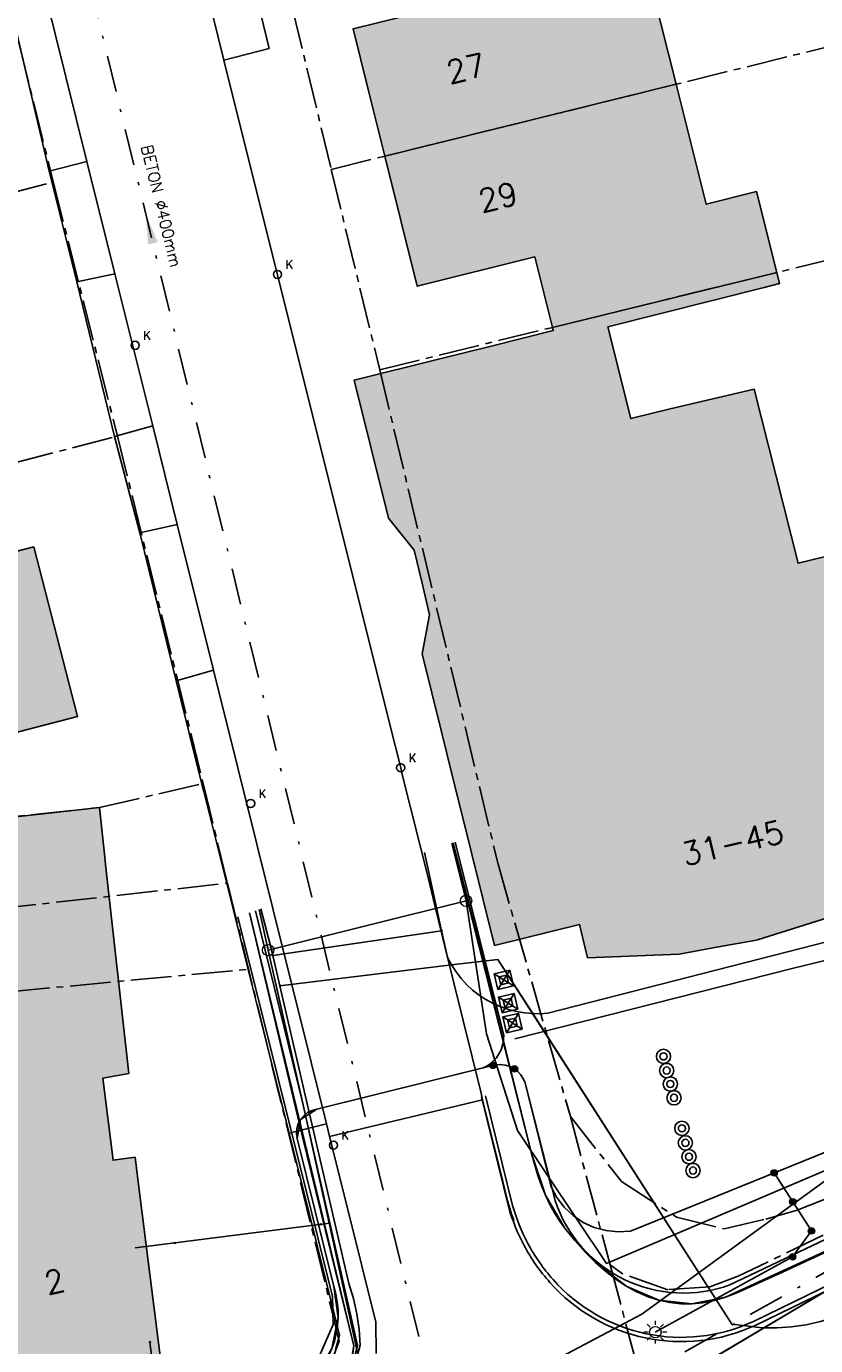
# Model space of a CAD drawing. Header units: metres. Extents: x 202952 to 203755, y 348959 to 349702.
# Tile 5 of 91: x 203058 to 203085, y 349308 to 349354. Entities that reach past the tile are written whole.
import ezdxf
from ezdxf.enums import TextEntityAlignment as Align

# ---------------------------------------------------------------- set-up
doc = ezdxf.new("R2010")
doc.units = ezdxf.units.M
doc.linetypes.add('1-200 CENTER', pattern=[4.28625, 2.8575, -0.47625, 0.47625, -0.47625])
doc.linetypes.add('1-200 DASHDOT', pattern=[2.54, 1.27, -0.635, 0, -0.635])
for name, color, linetype in [('PH-BEST-BEBOUWING', 1, 'Continuous'), ('PH-BEST-BEBOUWING-ARCERING', 254, 'Continuous'), ('PH-BEST-HUISNUMMER', 7, 'Continuous'), ('PH-BEST-KADASTRALE-GRENS', 240, '1-200 CENTER'), ('PH-BEST-KL-DATA_KPN', 12, '1-200 TELEFONIE-KPN'), ('PH-BEST-KL-DATA_ZIGGO BV', 12, '1-200 ZIGGO'), ('PH-BEST-KL-ET_MIDDENSPANNING_ENEXIS', 12, '1-200 MIDDENSPANNING'), ('PH-BEST-KL-GAS_HOGEDRUK_ENEXIS', 12, '1-200 GASLEIDING HOGE DRUK'), ('PH-BEST-KL-GAS_LAGEDRUK_ENEXIS', 12, '1-200 GASLEIDING LAGE DRUK'), ('PH-BEST-KL-LAAGSPANNING-ENEXIS', 12, '1-200 LAAGSPANNING'), ('PH-BEST-KL-WATER-WML', 12, '1-200 WML'), ('PH-BEST-KOLK', 8, 'Continuous'), ('PH-BEST-PAAL', 6, 'Continuous'), ('PH-BEST-RIO-HANDHAVEN-GEMENGD', 44, '1-200 DASHDOT'), ('PH-BEST-RIO-TEKST', 8, 'Continuous'), ('PH-BEST-WEGDEEL', 254, 'Continuous'), ('PH-INM-KANTVERHARDING', 253, 'Continuous')]:
    doc.layers.add(name, color=color, linetype=linetype)
doc.styles.add('NLCS-ISO', font='txt')
doc.styles.add('ROMANS', font='romans.shx')
doc.linetypes.add('1-200 GASLEIDING HOGE DRUK', pattern='A,1.5,-0.6,["GAS HD",ROMANS,S=0.24,R=0,X=-0.5,Y=-0.12],-1.1', length=3.2)
doc.linetypes.add('1-200 GASLEIDING LAGE DRUK', pattern='A,1.5,-0.6,["GAS LD",ROMANS,S=0.24,R=0,X=-0.5,Y=-0.12],-1', length=3.1)
doc.linetypes.add('1-200 LAAGSPANNING', pattern='A,1.5,-0.6,["LS",ROMANS,S=0.24,R=0,X=-0.45,Y=-0.12],-0.05', length=2.15)
doc.linetypes.add('1-200 MIDDENSPANNING', pattern='A,1.5,-0.6,["MS",ROMANS,S=0.24,R=0,X=-0.5,Y=-0.12],-0.05', length=2.15)
doc.linetypes.add('1-200 TELEFONIE-KPN', pattern='A,1.5,-0.6,["KPN",ROMANS,S=0.24,R=0,X=-0.5,Y=-0.12],-0.3', length=2.4)
doc.linetypes.add('1-200 WML', pattern='A,1.5,-0.6,["WML",ROMANS,S=0.24,R=0,X=-0.5,Y=-0.12],-0.3', length=2.4)
doc.linetypes.add('1-200 ZIGGO', pattern='A,1.5,-0.6,["ZIGGO",ROMANS,S=0.24,R=0,X=-0.5,Y=-0.12],-0.65', length=2.75)

# ---------------------------------------------------------------- blocks, each defined once
blk = doc.blocks.new('SKL-WTB_HULP_OVERIG-SO')
at = {"color": 0, "linetype": 'ByBlock', "lineweight": 18}
for points in [[(-0.14, 0.14), (0.14, -0.14)], [(0.14, 0.14), (-0.14, -0.14)]]:
    blk.add_lwpolyline(points, dxfattribs=at)
at = {"color": 0, "linetype": 'ByBlock', "lineweight": 18, "style": 'NLCS-ISO', "flags": 1}
for tag, p in [('TYPE', (1.5, 0)), ('OMSCHRIJVING', (1.5, -3)), ('LABEL', (1.5, -1.5))]:
    blk.add_attdef(tag, p, '', height=1, dxfattribs=at)
blk = doc.blocks.new('SKL-WTB_HULP_MOF-SO')
at = {"linetype": 'ByBlock', "lineweight": 18}
h = blk.add_hatch(color=0, dxfattribs=at)
h.dxf.hatch_style = 1
h.paths.add_polyline_path([(-0.5625, 0, 1), (0.5625, 0, 1)])
at = {"color": 0, "linetype": 'ByBlock', "lineweight": 18}
blk.add_circle((0, 0), 0.5625, dxfattribs=at)
at = {"color": 0, "linetype": 'ByBlock', "lineweight": 18, "style": 'NLCS-ISO', "flags": 1}
for tag, p in [('TYPE', (1.5, 0)), ('OMSCHRIJVING', (1.5, -3)), ('LABEL', (1.5, -1.5))]:
    blk.add_attdef(tag, p, '', height=1, dxfattribs=at)
blk = doc.blocks.new('SKL-ET_OV_LICHTMAST-SO')
at = {"color": 0, "linetype": 'ByBlock', "lineweight": 18}
for points in [[(-1.25, 0), (-2, 0)], [(-1.41, 1.41), (-0.88, 0.88)], [(0, 2), (0, 1.25)], [(0.88, 0.88), (1.41, 1.41)], [(2, 0), (1.25, 0)], [(-1.41, -1.41), (-0.88, -0.88)], [(0, -1.25), (0, -2)], [(0.88, -0.88), (1.41, -1.41)]]:
    blk.add_lwpolyline(points, dxfattribs=at)
blk.add_circle((0, 0), 1, dxfattribs=at)
blk = doc.blocks.new('SKL-WTB_HULP_T STUK-SO')
at = {"color": 0, "linetype": 'ByBlock', "lineweight": 18}
blk.add_circle((0, 0), 1, dxfattribs=at)
at = {"color": 0, "linetype": 'ByBlock', "lineweight": -2, "style": 'NLCS-ISO'}
blk.add_text('T', height=1, dxfattribs=at).set_placement((0, 0), align=Align.MIDDLE_CENTER)
at = {"color": 0, "linetype": 'ByBlock', "lineweight": 18, "style": 'NLCS-ISO', "flags": 1}
for tag, p in [('TYPE', (1.5, 0)), ('OMSCHRIJVING', (1.5, -3)), ('LABEL', (1.5, -1.5))]:
    blk.add_attdef(tag, p, '', height=1, dxfattribs=at)
blk = doc.blocks.new('*U35')
blk.add_circle((0, 0), 0.142)
at = {"ltscale": 0.05, "style": 'ROMANS'}
blk.add_text('K', height=0.3, dxfattribs=at).set_placement((0.277, 0.195))
blk = doc.blocks.new('SIE-WEG_PAAL_BETON')
for radius in [0.25, 0.125]:
    blk.add_circle((0, 0), radius)
blk = doc.blocks.new('SIE-WEG_PAAL_KUNSTSTOF')
for p, q in [((-0.188, 0.188), (0.188, -0.188)), ((0.188, 0.188), (-0.188, -0.188))]:
    blk.add_line(p, q)
at = {"flags": 128}
for points in [[(-0.188, -0.188), (0.188, -0.188), (0.188, 0.188), (-0.188, 0.188)], [(-0.094, 0.094), (0.094, 0.094), (0.094, -0.094), (-0.094, -0.094)]]:
    blk.add_lwpolyline(points, close=True, dxfattribs=at)
blk = doc.blocks.new('Materialisatie')
blk.add_solid([(-1.04, 0.173), (-1.04, -0.173), (0, 0)])
at = {"style": 'ROMANS'}
blk.add_attdef('MATERIALISATIE', (-2.631, 0.657), '', height=0.4, dxfattribs=at)

msp = doc.modelspace()

# ---------------------------------------------------------------- hatches: boundary and pattern name
at = {"layer": 'PH-BEST-BEBOUWING-ARCERING'}
for points in [[(203070.347, 349349.556), (203069.768, 349351.884), (203069.238, 349354.016), (203073.363, 349355.042), (203072.669, 349357.832), (203080.5, 349359.766), (203080.523, 349359.669), (203081.215, 349356.709), (203079.484, 349356.296), (203080.545, 349352.073)], [(203075.604, 349346.027), (203071.48, 349345.001), (203070.347, 349349.556), (203080.545, 349352.073), (203081.601, 349347.871), (203083.369, 349348.317), (203084.07, 349345.48), (203076.22, 349343.556)], [(203074.189, 349321.909), (203072.973, 349326.803), (203072.882, 349327.168), (203072.331, 349329.389), (203071.652, 349332.12), (203071.914, 349333.485), (203071.651, 349334.594), (203071.375, 349335.759), (203070.473, 349336.871), (203069.268, 349341.708), (203072.185, 349342.435), (203074.12, 349342.917), (203076.247, 349343.447), (203076.22, 349343.556), (203084.07, 349345.48), (203084.166, 349345.091), (203083.635, 349344.957), (203078.158, 349343.577), (203078.958, 349340.365), (203080.338, 349340.703), (203083.282, 349341.392), (203084.817, 349335.295), (203088.984, 349336.312), (203091.282, 349327.674), (203091.662, 349326.243), (203088.704, 349325.502), (203088.967, 349324.317), (203086.07, 349322.948), (203083.404, 349322.107), (203083.294, 349322.087), (203082.034, 349321.859), (203080.66, 349321.611), (203077.441, 349321.479), (203077.167, 349322.639)], [(203048.1, 349330.594), (203043.282, 349329.345), (203041.839, 349334.914), (203046.657, 349336.162), (203049.273, 349336.83), (203054.161, 349338.004), (203054.168, 349337.976), (203054.936, 349335.061), (203058.05, 349335.87), (203059.59, 349329.93), (203053.78, 349328.42), (203051.676, 349327.866), (203051.108, 349330.076), (203050.795, 349331.282)], [(203054.524, 349316.481), (203050.169, 349315.668), (203049.576, 349319.159), (203054.23, 349319.854), (203054.171, 349320.538), (203053.696, 349325.986), (203054.39, 349326.08), (203060.35, 349326.74), (203060.542, 349325.008), (203060.57, 349324.751), (203061.38, 349317.43), (203060.47, 349317.26), (203060.83, 349314.39), (203061.6, 349314.49), (203061.697, 349313.727), (203062.54, 349307.07), (203059.187, 349306.663), (203055.87, 349306.26), (203055.15, 349312.22), (203055.029, 349313.371), (203055.953, 349313.684), (203055.532, 349316.559)]]:
    msp.add_hatch(color=256, dxfattribs=at).paths.add_polyline_path(points)

# ---------------------------------------------------------------- linework, layer by layer
at = {"layer": 'PH-BEST-BEBOUWING'}
for points in [[(203070.347, 349349.556), (203069.768, 349351.884), (203069.238, 349354.016), (203073.363, 349355.042), (203072.669, 349357.832), (203080.5, 349359.766), (203080.523, 349359.669), (203081.215, 349356.709), (203079.484, 349356.296), (203080.545, 349352.073), (203070.347, 349349.556)], [(203075.604, 349346.027), (203071.48, 349345.001), (203070.347, 349349.556), (203080.545, 349352.073), (203081.601, 349347.871), (203083.369, 349348.317), (203084.07, 349345.48), (203076.22, 349343.556), (203075.604, 349346.027)], [(203048.1, 349330.594), (203043.282, 349329.345), (203041.839, 349334.914), (203046.657, 349336.162), (203049.273, 349336.83), (203054.161, 349338.004), (203054.168, 349337.976), (203054.936, 349335.061), (203058.05, 349335.87), (203059.59, 349329.93), (203053.78, 349328.42), (203051.676, 349327.866), (203051.108, 349330.076), (203050.795, 349331.282), (203048.1, 349330.594)], [(203054.524, 349316.481), (203050.169, 349315.668), (203049.576, 349319.159), (203054.23, 349319.854), (203054.171, 349320.538), (203053.696, 349325.986), (203054.39, 349326.08), (203060.35, 349326.74), (203060.542, 349325.008), (203060.57, 349324.751), (203061.38, 349317.43), (203060.47, 349317.26), (203060.83, 349314.39), (203061.6, 349314.49), (203061.697, 349313.727), (203062.54, 349307.07), (203059.187, 349306.663), (203055.87, 349306.26), (203055.15, 349312.22), (203055.029, 349313.371), (203055.953, 349313.684), (203055.532, 349316.559), (203054.524, 349316.481)]]:
    msp.add_lwpolyline(points, close=True, dxfattribs=at)
msp.add_lwpolyline([(203086.07, 349322.948), (203083.404, 349322.107), (203083.294, 349322.087), (203082.034, 349321.859), (203080.66, 349321.611), (203077.441, 349321.479), (203077.167, 349322.639), (203074.189, 349321.909), (203074.189, 349321.909), (203072.973, 349326.803), (203072.882, 349327.168), (203072.331, 349329.389), (203071.652, 349332.12), (203071.914, 349333.485), (203071.651, 349334.594), (203071.375, 349335.759), (203070.473, 349336.871), (203069.268, 349341.708), (203072.185, 349342.435), (203074.12, 349342.917), (203076.247, 349343.447), (203076.22, 349343.556), (203084.07, 349345.48), (203084.166, 349345.091), (203083.635, 349344.957), (203078.158, 349343.577), (203078.958, 349340.365), (203080.338, 349340.703), (203083.282, 349341.392), (203084.817, 349335.295), (203088.984, 349336.312)], dxfattribs=at)
at = {"layer": 'PH-BEST-KADASTRALE-GRENS', "ltscale": 0.5}
for p, q in [((203068.468, 349349.092), (203087.874, 349353.882)), ((203068.468, 349349.092), (203070.167, 349342.073)), ((203058.735, 349348.653), (203060.981, 349339.747)), ((203070.167, 349342.073), (203089.637, 349346.844)), ((203060.981, 349339.747), (203063.984, 349327.581)), ((203063.984, 349327.581), (203064.836, 349324.092)), ((203064.836, 349324.092), (203065.577, 349321.078)), ((203076.844, 349315.917), (203078.236, 349310.719)), ((203087.628, 349312.703), (203082.725, 349310.324)), ((203078.236, 349310.719), (203079.586, 349305.692)), ((203078.672, 349310.408), (203078.236, 349310.719)), ((203080.26, 349309.852), (203078.672, 349310.408)), ((203081.724, 349309.953), (203080.26, 349309.852)), ((203082.725, 349310.324), (203081.724, 349309.953))]:
    msp.add_line(p, q, dxfattribs=at)
for points in [[(203046.035, 349357.504), (203055.983, 349359.78), (203058.735, 349348.653)], [(203066.692, 349356.355), (203067.119, 349354.717), (203068.468, 349349.092)], [(203022.503, 349339.388), (203044.376, 349344.928), (203055.04, 349347.68), (203058.735, 349348.653)], [(203070.167, 349342.073), (203074.311, 349324.757), (203076.844, 349315.917)], [(203024.079, 349330.339), (203049.273, 349336.83), (203054.161, 349338.004), (203057.34, 349338.8), (203060.981, 349339.747)], [(203025.89, 349319.871), (203038.25, 349321.842), (203053.728, 349325.736), (203053.702, 349326.037), (203060.35, 349326.74), (203063.984, 349327.581)], [(203049.534, 349323.537), (203052.344, 349324.234), (203052.445, 349322.707), (203064.836, 349324.092)], [(203050.154, 349319.478), (203054.225, 349319.958), (203054.284, 349319.28), (203057.19, 349319.512), (203057.19, 349320.288), (203065.577, 349321.078)], [(203063.8, 349301.494), (203065.509, 349302.461), (203066.864, 349303.889), (203067.668, 349305.041), (203068.272, 349306.797), (203068.751, 349308.052), (203065.577, 349321.078)], [(203076.844, 349315.917), (203078.641, 349313.64), (203080.557, 349312.399), (203082.23, 349311.984), (203083.685, 349312.322), (203084.79, 349312.638), (203097.015, 349317.469)]]:
    msp.add_lwpolyline(points, dxfattribs=at)
at = {"layer": 'PH-BEST-KL-DATA_KPN'}
for points in [[(203121.991, 349331.824), (203119.234, 349328.034), (203109.935, 349322.87), (203086.102, 349308.886), (203085.608, 349308.737), (203085.104, 349308.626), (203084.593, 349308.553), (203084.078, 349308.519), (203083.562, 349308.523), (203082.498, 349308.643), (203075.526, 349319.522)], [(203121.99, 349331.824), (203096.666, 349324.813), (203076.059, 349319.54), (203075.793, 349319.521), (203075.527, 349319.522)], [(203072.337, 349322.422), (203071.741, 349325.161)], [(203066.424, 349321.564), (203066.41, 349321.626), (203066.007, 349323.19)], [(203066.424, 349321.564), (203072.337, 349322.422)], [(203075.527, 349319.522), (203075.526, 349319.523), (203075.239, 349319.547), (203074.956, 349319.595), (203074.677, 349319.666), (203074.405, 349319.761), (203074.142, 349319.877), (203073.89, 349320.014), (203073.65, 349320.172), (203073.423, 349320.35), (203073.212, 349320.545), (203073.018, 349320.757), (203072.842, 349320.985), (203072.686, 349321.226), (203072.608, 349321.364), (203072.537, 349321.505), (203072.337, 349322.422)], [(203066.672, 349320.495), (203066.424, 349321.564)], [(203075.526, 349319.522), (203075.526, 349319.523), (203074.309, 349321.423), (203072.686, 349321.226), (203066.672, 349320.495)], [(203082.498, 349308.643), (203074.309, 349321.423)], [(203065.539, 349301.741), (203066.249, 349302.345), (203066.906, 349303.008), (203067.504, 349303.723), (203068.04, 349304.486), (203068.509, 349305.292), (203068.909, 349306.134), (203069.236, 349307.007), (203069.489, 349307.905), (203069.451, 349308.457), (203069.372, 349309.005), (203069.252, 349309.546), (203069.092, 349310.076), (203066.672, 349320.495)]]:
    msp.add_lwpolyline(points, dxfattribs=at)
at = {"layer": 'PH-BEST-KL-DATA_ZIGGO BV'}
for points in [[(203074.246, 349295.189), (203080.19, 349299.491), (203080.513, 349299.884), (203080.6, 349300.213), (203080.514, 349300.714), (203078.696, 349304.756), (203078.712, 349305.297), (203078.882, 349305.618), (203079.155, 349305.857), (203087.316, 349310.711), (203094.911, 349314.696), (203104.691, 349318.968), (203110.294, 349321.258), (203119.837, 349325.494), (203123.281, 349326.906), (203132.407, 349330.333), (203135.907, 349331.735), (203154.278, 349338.103)], [(203100.242, 349319.642), (203096.964, 349318.421), (203094.311, 349315.67), (203089.137, 349312.817), (203087.509, 349312.001), (203082.273, 349309.589), (203081.095, 349309.358), (203079.943, 349309.485), (203078.818, 349309.969), (203077.72, 349310.811), (203076.648, 349312.01), (203075.978, 349313.161), (203075.484, 349314.622), (203072.734, 349325.502)], [(203079.943, 349309.485), (203079.565, 349309.607), (203079.19, 349309.768), (203078.818, 349309.969), (203078.449, 349310.21), (203078.083, 349310.491), (203077.72, 349310.811), (203077.36, 349311.171), (203077.002, 349311.571), (203076.648, 349312.01), (203076.466, 349312.264), (203076.293, 349312.542), (203076.13, 349312.841), (203075.978, 349313.161), (203075.837, 349313.5), (203075.707, 349313.858), (203075.484, 349314.622), (203073.703, 349321.79), (203072.736, 349325.503)], [(203065.605, 349323.052), (203067.451, 349315.25), (203069.263, 349307.886), (203069.194, 349307.378)], [(203065.611, 349323.054), (203069.263, 349307.886), (203069.085, 349306.869), (203068.754, 349305.859), (203068.274, 349304.872), (203067.653, 349303.923)], [(203081.095, 349309.358), (203081.485, 349309.395), (203081.877, 349309.472), (203082.273, 349309.589), (203082.672, 349309.745), (203084.276, 349310.465), (203085.888, 349311.218), (203087.509, 349312.001)], [(203079.943, 349309.485), (203080.324, 349309.403)], [(203080.324, 349309.403), (203080.708, 349309.361), (203081.095, 349309.358)]]:
    msp.add_lwpolyline(points, dxfattribs=at)
at = {"layer": 'PH-BEST-KL-ET_MIDDENSPANNING_ENEXIS'}
msp.add_lwpolyline([(203174.675, 349345.123), (203163.599, 349341.139), (203156.62, 349338.882), (203151.438, 349337.148), (203135.907, 349331.735), (203132.407, 349330.333), (203123.281, 349326.906), (203119.837, 349325.494), (203110.294, 349321.258), (203104.691, 349318.968), (203094.911, 349314.696), (203087.316, 349310.711), (203081.929, 349307.508)], dxfattribs=at)
at = {"layer": 'PH-BEST-KL-GAS_HOGEDRUK_ENEXIS'}
msp.add_lwpolyline([(203063.845, 349290.591), (203064.301, 349290.882), (203067.735, 349292.835), (203065.146, 349300.33), (203065.104, 349300.616), (203065.11, 349300.906), (203065.163, 349301.19), (203065.263, 349301.462), (203065.45, 349301.774), (203065.698, 349302.041), (203069.75, 349303.916), (203079.343, 349308.997), (203086.041, 349313.859), (203091.019, 349316.22), (203095.987, 349318.367), (203096.869, 349318.81), (203103.981, 349321.883), (203109.489, 349324.355), (203119.082, 349328.397), (203122.495, 349329.904), (203131.57, 349333.525), (203135.032, 349334.813), (203151.328, 349340.07)], dxfattribs=at)
at = {"layer": 'PH-BEST-KL-GAS_LAGEDRUK_ENEXIS'}
for points in [[(203073.192, 349323.473), (203073.904, 349318.816), (203074.988, 349315.426), (203078.106, 349310.771), (203085.987, 349314.12), (203090.958, 349316.514), (203095.926, 349318.661), (203096.798, 349319.101), (203103.91, 349322.174), (203109.414, 349324.646), (203119.007, 349328.687), (203122.419, 349330.194), (203131.494, 349333.815), (203134.95, 349335.101), (203151.246, 349340.359), (203155.733, 349341.957), (203163.101, 349343.667), (203174.538, 349345.603), (203189.278, 349349.665), (203200.812, 349352.83), (203203.117, 349367.108)], [(203072.69, 349325.487), (203073.192, 349323.473)], [(203073.192, 349323.473), (203066.264, 349321.749)], [(203065.944, 349323.168), (203066.264, 349321.749)], [(203066.264, 349321.749), (203069.389, 349307.901), (203069.22, 349307.219), (203068.975, 349306.56), (203068.659, 349305.932), (203068.274, 349305.344), (203067.827, 349304.802), (203067.322, 349304.314), (203066.765, 349303.884), (203066.164, 349303.52), (203062.375, 349302)], [(203062.827, 349302.181), (203062.118, 349308.025)]]:
    msp.add_lwpolyline(points, dxfattribs=at)
at = {"layer": 'PH-BEST-KL-LAAGSPANNING-ENEXIS'}
for points in [[(203151.274, 349340.262), (203134.95, 349335.101), (203131.545, 349333.622), (203122.393, 349330.291), (203118.931, 349328.978), (203109.313, 349325.033), (203103.839, 349322.466), (203095.866, 349318.955), (203090.877, 349316.906), (203085.864, 349314.707), (203078.947, 349311.907), (203078.521, 349311.881), (203078.096, 349311.924), (203077.684, 349312.035), (203077.296, 349312.212), (203076.941, 349312.449), (203076.63, 349312.741), (203076.37, 349313.08), (203076.168, 349313.456), (203075.247, 349317.129)], [(203073.791, 349317.621), (203073.917, 349317.684), (203074.035, 349317.762), (203074.258, 349317.98), (203074.417, 349318.249), (203074.493, 349318.504), (203074.511, 349318.769), (203072.813, 349325.529)], [(203075.247, 349317.129), (203075.186, 349317.263), (203075.104, 349317.386), (203075.004, 349317.494), (203074.888, 349317.585), (203074.731, 349317.669), (203074.562, 349317.721), (203074.385, 349317.741), (203074.208, 349317.726), (203067.969, 349316.178), (203067.8, 349316.133), (203067.645, 349316.055), (203067.508, 349315.946), (203067.396, 349315.812), (203067.315, 349315.658), (203067.266, 349315.491), (203067.253, 349315.317), (203067.276, 349315.144)], [(203073.791, 349317.621), (203067.969, 349316.178)], [(203074.208, 349317.726), (203073.791, 349317.621)], [(203067.969, 349316.178), (203067.396, 349315.812), (203067.276, 349315.144), (203068.567, 349309.97), (203068.711, 349308.876)], [(203083.98, 349313.944), (203084.636, 349312.929)], [(203084.636, 349312.929), (203085.29, 349311.912)], [(203085.29, 349311.912), (203084.628, 349311.004)], [(203084.628, 349311.004), (203079.82, 349308.367)], [(203068.567, 349309.97), (203068.637, 349309.702), (203068.684, 349309.429), (203068.709, 349309.153), (203068.711, 349308.876), (203068.691, 349308.599), (203068.648, 349308.325), (203068.583, 349308.056), (203068.496, 349307.793), (203068.147, 349307.008), (203067.745, 349306.248), (203067.291, 349305.518), (203066.789, 349304.82), (203066.239, 349304.159), (203065.646, 349303.537), (203065.011, 349302.958), (203064.338, 349302.423)], [(203068.711, 349308.876), (203068.496, 349307.793), (203066.789, 349304.82), (203064.338, 349302.423), (203064.017, 349302.193), (203063.688, 349301.973), (203061.304, 349300.718), (203058.854, 349299.598), (203058.51, 349299.484)]]:
    msp.add_lwpolyline(points, dxfattribs=at)
at = {"layer": 'PH-BEST-KL-WATER-WML'}
for points in [[(203065.817, 349323.125), (203067.485, 349316.33), (203068.418, 349312.08), (203069.554, 349306.903), (203068.68, 349304.211), (203062.131, 349298.314), (203059.741, 349297.432)], [(203062.812, 349300.561), (203065.189, 349303.021), (203066.518, 349304.397), (203067.055, 349305.24), (203068.536, 349308.63), (203068.51, 349309.63), (203068.223, 349310.782), (203067.989, 349311.723), (203065.204, 349322.914)], [(203068.099, 349312.14), (203068.049, 349312.134), (203062.99, 349311.493)], [(203068.418, 349312.08), (203068.396, 349312.178), (203068.099, 349312.14)], [(203062.99, 349311.493), (203061.601, 349311.317)]]:
    msp.add_lwpolyline(points, dxfattribs=at)
at = {"layer": 'PH-BEST-RIO-HANDHAVEN-GEMENGD'}
for p, q in [((203072.78, 349303.08), (203051.18, 349391.95)), ((203109.49, 349323.97), (203072.78, 349303.08))]:
    msp.add_line(p, q, dxfattribs=at)
at = {"layer": 'PH-BEST-WEGDEEL'}
for points in [[(203063.283, 349358.655), (203063.648, 349358.75), (203064.075, 349358.862), (203064.901, 349359.078), (203066.215, 349353.659), (203066.295, 349353.328), (203064.714, 349352.921), (203064.29, 349354.62), (203063.373, 349358.294), (203063.283, 349358.655)], [(203058.593, 349349.03), (203057.757, 349352.611), (203057.72, 349352.766), (203057.334, 349354.42), (203058.597, 349354.665), (203058.778, 349353.939), (203058.803, 349353.837), (203059.916, 349349.366), (203058.593, 349349.03)], [(203058.593, 349349.03), (203059.916, 349349.366), (203060.895, 349345.432), (203059.564, 349345.157), (203058.593, 349349.03)], [(203060.884, 349339.734), (203059.564, 349345.157), (203060.895, 349345.432), (203062.219, 349340.112), (203060.884, 349339.734)], [(203061.767, 349336.358), (203060.884, 349339.734), (203062.219, 349340.112), (203063.08, 349336.651), (203061.767, 349336.358)], [(203063.037, 349331.184), (203061.767, 349336.358), (203063.08, 349336.651), (203064.349, 349331.554), (203063.037, 349331.184)], [(203064.349, 349331.554), (203065.189, 349328.178), (203065.866, 349325.459), (203066.44, 349323.154), (203066.896, 349321.322), (203067.24, 349319.938), (203068.304, 349315.664), (203066.992, 349315.337), (203065.922, 349319.626), (203065.561, 349321.073), (203065.043, 349323.145), (203064.006, 349327.301), (203063.977, 349327.418), (203063.037, 349331.184), (203064.349, 349331.554)]]:
    msp.add_lwpolyline(points, close=True, dxfattribs=at)
for points in [[(203064.29, 349354.62), (203064.714, 349352.921), (203070.549, 349329.55), (203070.902, 349328.134), (203070.96, 349327.902), (203071.86, 349324.296), (203072.1, 349323.305), (203072.458, 349321.83), (203073.716, 349316.735), (203073.773, 349316.505), (203068.413, 349315.224), (203068.377, 349315.369), (203068.304, 349315.664), (203067.24, 349319.938), (203066.896, 349321.322), (203066.44, 349323.154), (203065.866, 349325.459), (203065.189, 349328.178), (203064.349, 349331.554), (203063.08, 349336.651), (203062.219, 349340.112), (203060.895, 349345.432), (203059.916, 349349.366), (203058.803, 349353.837), (203058.778, 349353.939), (203058.597, 349354.665)], [(203070.039, 349307.616), (203070.027, 349308.711), (203069.049, 349312.658), (203068.413, 349315.224), (203073.773, 349316.505), (203074.397, 349313.979), (203074.648, 349312.961), (203074.664, 349312.902), (203074.68, 349312.844), (203074.697, 349312.785), (203074.714, 349312.727), (203074.732, 349312.669), (203074.75, 349312.611), (203074.769, 349312.553), (203074.789, 349312.496), (203074.809, 349312.438), (203074.83, 349312.381), (203074.851, 349312.324), (203074.87, 349312.273)], [(203068.615, 349307.747), (203068.69, 349308.002), (203068.759, 349308.259), (203067.145, 349314.725), (203066.992, 349315.337), (203066.992, 349315.337), (203068.304, 349315.664), (203068.377, 349315.369), (203068.413, 349315.224), (203069.049, 349312.658), (203070.027, 349308.711), (203070.039, 349307.616)], [(203074.87, 349312.273), (203074.851, 349312.324), (203074.83, 349312.381), (203074.809, 349312.438), (203074.789, 349312.496), (203074.769, 349312.553), (203074.75, 349312.611), (203074.732, 349312.669), (203074.714, 349312.727), (203074.697, 349312.785), (203074.68, 349312.844), (203074.664, 349312.902), (203074.648, 349312.961), (203074.397, 349313.979), (203074.099, 349315.185)]]:
    msp.add_lwpolyline(points, dxfattribs=at)
at = {"layer": 'PH-INM-KANTVERHARDING', "flags": 128}
for points in [[(203075.3, 349316.959), (203076.31, 349312.975, 0.42221), (203082.434, 349310.02), (203089.372, 349313.329), (203094.125, 349315.638), (203092.355, 349322.994), (203084.609, 349321.108), (203074.904, 349318.645)], [(203095.045, 349314.26), (203088.425, 349311.089), (203083.319, 349308.604, -0.331369), (203076.127, 349310.108, -0.058561), (203075.226, 349311.401, -0.05452), (203074.677, 349312.762), (203073.728, 349316.613)], [(203094.98, 349314.396), (203088.36, 349311.224), (203083.255, 349308.74, -0.331307), (203076.239, 349310.208, -0.058564), (203075.358, 349311.472, -0.054429), (203074.823, 349312.8), (203073.874, 349316.649)]]:
    msp.add_lwpolyline(points, format="xyb", dxfattribs=at)

# ---------------------------------------------------------------- block references
at = {"layer": 'PH-BEST-KL-DATA_KPN', "xscale": 0.2, "yscale": 0.2, "zscale": 0.2}
for p in [(203072.337, 349322.422), (203066.424, 349321.564), (203066.672, 349320.495), (203075.526, 349319.522), (203075.527, 349319.522)]:
    msp.add_blockref('SKL-WTB_HULP_OVERIG-SO', p, dxfattribs=at)
at = {"layer": 'PH-BEST-KL-GAS_LAGEDRUK_ENEXIS', "xscale": 0.2, "yscale": 0.2, "zscale": 0.2}
for name, p in [('SKL-WTB_HULP_T STUK-SO', (203073.192, 349323.473)), ('SKL-WTB_HULP_T STUK-SO', (203066.264, 349321.749)), ('SKL-WTB_HULP_OVERIG-SO', (203062.118, 349308.025))]:
    msp.add_blockref(name, p, dxfattribs=at)
at = {"layer": 'PH-BEST-KL-LAAGSPANNING-ENEXIS', "xscale": 0.2, "yscale": 0.2, "zscale": 0.2}
for name, p in [('SKL-WTB_HULP_MOF-SO', (203074.137, 349317.708)), ('SKL-WTB_HULP_MOF-SO', (203074.888, 349317.585)), ('SKL-WTB_HULP_MOF-SO', (203083.98, 349313.944)), ('SKL-WTB_HULP_MOF-SO', (203084.636, 349312.929)), ('SKL-WTB_HULP_MOF-SO', (203085.29, 349311.912)), ('SKL-WTB_HULP_MOF-SO', (203084.628, 349311.004)), ('SKL-ET_OV_LICHTMAST-SO', (203079.82, 349308.367))]:
    msp.add_blockref(name, p, dxfattribs=at)
at = {"layer": 'PH-BEST-KL-WATER-WML', "xscale": 0.2, "yscale": 0.2, "zscale": 0.2}
for p in [(203068.099, 349312.14), (203062.99, 349311.493)]:
    msp.add_blockref('SKL-WTB_HULP_OVERIG-SO', p, dxfattribs=at)
at = {"layer": 'PH-BEST-KOLK'}
for p in [(203066.589, 349345.413), (203061.604, 349342.928), (203070.902, 349328.134), (203065.649, 349326.883), (203068.548, 349314.915)]:
    msp.add_blockref('*U35', p, dxfattribs=at)
at = {"layer": 'PH-BEST-PAAL', "xscale": 1.5, "yscale": 1.5, "zscale": 1.5, "rotation": 13.06988853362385}
for p in [(203074.512, 349320.705), (203074.665, 349319.89), (203074.818, 349319.194)]:
    msp.add_blockref('SIE-WEG_PAAL_KUNSTSTOF', p, dxfattribs=at)
at = {"layer": 'PH-BEST-PAAL'}
for p in [(203080.106, 349318.024), (203080.218, 349317.529), (203080.345, 349317.057), (203080.474, 349316.573), (203080.751, 349315.504), (203080.873, 349314.996), (203080.998, 349314.511), (203081.138, 349314.027)]:
    msp.add_blockref('SIE-WEG_PAAL_BETON', p, dxfattribs=at)
at = {"layer": 'PH-BEST-RIO-TEKST'}
ref = msp.add_blockref('Materialisatie', (203061.98, 349347.515), dxfattribs=dict(at, rotation=103.6609423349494))
ref.add_attrib('MATERIALISATIE', 'BETON %%c400mm ', (203061.809, 349349.889), dxfattribs={"layer": '0', "height": 0.4, "rotation": 283.6609, "style": 'ROMANS'})

# ---------------------------------------------------------------- texts
at = {"layer": 'PH-BEST-HUISNUMMER', "style": 'ROMANS'}
for s, p in [('27', (203073.19, 349352.628)), ('29', (203074.311, 349348.12)), ('31-45', (203082.528, 349325.501)), ('2', (203058.775, 349310.139))]:
    msp.add_text(s, height=0.8, rotation=13.5, dxfattribs=at).set_placement(p, align=Align.MIDDLE_CENTER)

doc.saveas('drawing.dxf')
